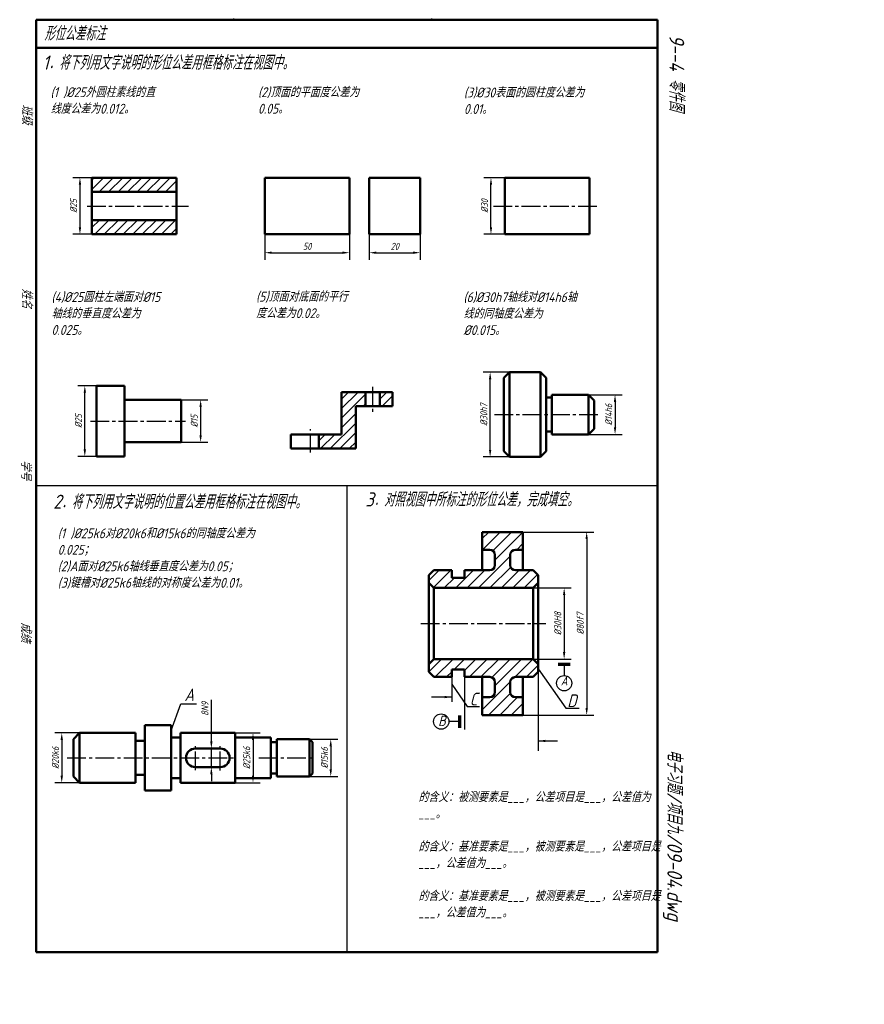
# Model space of a CAD drawing. Header units: millimetres. Extents: x 73 to 372, y -276 to 72.
import ezdxf

# ---------------------------------------------------------------- set-up
doc = ezdxf.new("R2010")
doc.units = ezdxf.units.MM
doc.header["$LTSCALE"] = 0.7
doc.linetypes.add('CENTER2', pattern=[28.575, 19.05, -3.175, 3.175, -3.175])
for name, color, linetype in [('剖面线层', 7, 'Continuous'), ('尺寸层', 221, 'Continuous'), ('符号层', 7, 'Continuous'), ('细实线层', 7, 'Continuous')]:
    doc.layers.add(name, color=color, linetype=linetype)
for name, color, linetype, lineweight in [('文字层', 227, 'Continuous', 20), ('点画线层', 3, 'CENTER2', 25), ('粗实线层', 7, 'Continuous', 50)]:
    doc.layers.add(name, color=color, linetype=linetype, lineweight=lineweight)
doc.styles.add('工程字体（斜）', font='gbeitc.shx', dxfattribs={"bigfont": 'gbcbig.shx'})
doc.styles.add('工程斜体', font='gbeitc.shx', dxfattribs={"bigfont": 'gbcbig.shx'})
doc.dimstyles.new('gb35', dxfattribs={"dimtxt": 2.5, "dimasz": 2.5, "dimexe": 2.5, "dimexo": 0, "dimgap": 1, "dimtad": 1, "dimdsep": 46, "dimtxsty": '工程字体（斜）', "dimcen": 0, "dimadec": 0, "dimazin": 0, "dimtfac": 1, "dimtmove": 0, "dimatfit": 3, "dimfxl": 0, "dimarcsym": 0})

# ---------------------------------------------------------------- blocks, each defined once
blk = doc.blocks.new('*D17')
at = {"layer": 'Defpoints', "color": 0, "ltscale": 0.5}
for p in [(98.66, 16.09), (94.45, -3.91), (98.66, -3.91)]:
    blk.add_point(p, dxfattribs=at)
at = {"layer": '尺寸层', "color": 0, "lineweight": -2, "ltscale": 0.5}
for p, q in [((98.66, 16.09), (91.95, 16.09)), ((94.45, 13.59), (94.45, -1.41)), ((98.66, -3.91), (91.95, -3.91))]:
    blk.add_line(p, q, dxfattribs=at)
at = {"layer": '尺寸层', "color": 0, "ltscale": 0.5}
for points in [[(94.03, 13.59), (94.86, 13.59), (94.45, 16.09)], [(94.03, -1.41), (94.86, -1.41), (94.45, -3.91)]]:
    blk.add_solid(points, dxfattribs=at)
at = {"layer": '尺寸层', "color": 0, "ltscale": 0.5, "insert": (92.2, 6.09), "char_height": 2.5, "attachment_point": 5, "rotation": 90, "style": '工程字体（斜）'}
blk.add_mtext('%%C25', dxfattribs=at)
blk = doc.blocks.new('*D18')
at = {"layer": 'Defpoints', "color": 0, "ltscale": 0.5}
for p in [(159.86, -3.91), (189.86, -3.91), (189.86, -10.44)]:
    blk.add_point(p, dxfattribs=at)
at = {"layer": '尺寸层', "color": 0, "lineweight": -2, "ltscale": 0.5}
for p, q in [((159.86, -3.91), (159.86, -12.94)), ((189.86, -3.91), (189.86, -12.94)), ((162.36, -10.44), (187.36, -10.44))]:
    blk.add_line(p, q, dxfattribs=at)
at = {"layer": '尺寸层', "color": 0, "ltscale": 0.5}
for points in [[(162.36, -10.02), (162.36, -10.85), (159.86, -10.44)], [(187.36, -10.02), (187.36, -10.85), (189.86, -10.44)]]:
    blk.add_solid(points, dxfattribs=at)
at = {"layer": '尺寸层', "color": 0, "ltscale": 0.5, "insert": (174.86, -8.19), "char_height": 2.5, "attachment_point": 5, "style": '工程字体（斜）'}
blk.add_mtext('50', dxfattribs=at)
blk = doc.blocks.new('*D19')
at = {"layer": 'Defpoints', "color": 0, "ltscale": 0.5}
for p in [(196.86, -3.91), (214.86, -3.91), (214.86, -10.44)]:
    blk.add_point(p, dxfattribs=at)
at = {"layer": '尺寸层', "color": 0, "lineweight": -2, "ltscale": 0.5}
for p, q in [((196.86, -3.91), (196.86, -12.94)), ((214.86, -3.91), (214.86, -12.94)), ((199.36, -10.44), (212.36, -10.44))]:
    blk.add_line(p, q, dxfattribs=at)
at = {"layer": '尺寸层', "color": 0, "ltscale": 0.5}
for points in [[(199.36, -10.02), (199.36, -10.85), (196.86, -10.44)], [(212.36, -10.02), (212.36, -10.85), (214.86, -10.44)]]:
    blk.add_solid(points, dxfattribs=at)
at = {"layer": '尺寸层', "color": 0, "ltscale": 0.5, "insert": (205.86, -8.19), "char_height": 2.5, "attachment_point": 5, "style": '工程字体（斜）'}
blk.add_mtext('20', dxfattribs=at)
blk = doc.blocks.new('*D20')
at = {"layer": 'Defpoints', "color": 0, "ltscale": 0.5}
for p in [(239.92, 16.09), (244.78, 16.09), (244.78, -3.91)]:
    blk.add_point(p, dxfattribs=at)
at = {"layer": '尺寸层', "color": 0, "lineweight": -2, "ltscale": 0.5}
for p, q in [((244.78, 16.09), (237.42, 16.09)), ((239.92, -1.41), (239.92, 13.59)), ((244.78, -3.91), (237.42, -3.91))]:
    blk.add_line(p, q, dxfattribs=at)
at = {"layer": '尺寸层', "color": 0, "ltscale": 0.5}
for points in [[(239.51, 13.59), (240.34, 13.59), (239.92, 16.09)], [(239.51, -1.41), (240.34, -1.41), (239.92, -3.91)]]:
    blk.add_solid(points, dxfattribs=at)
at = {"layer": '尺寸层', "color": 0, "ltscale": 0.5, "insert": (237.67, 6.09), "char_height": 2.5, "attachment_point": 5, "rotation": 90, "style": '工程字体（斜）'}
blk.add_mtext('%%C30', dxfattribs=at)
blk = doc.blocks.new('*D21')
at = {"layer": 'Defpoints', "color": 0, "ltscale": 0.5}
for p in [(96.17, -57.52), (100.27, -57.52), (100.27, -82.52)]:
    blk.add_point(p, dxfattribs=at)
at = {"layer": '尺寸层', "color": 0, "lineweight": -2, "ltscale": 0.5}
for p, q in [((100.27, -57.52), (93.67, -57.52)), ((96.17, -80.02), (96.17, -60.02)), ((100.27, -82.52), (93.67, -82.52))]:
    blk.add_line(p, q, dxfattribs=at)
at = {"layer": '尺寸层', "color": 0, "ltscale": 0.5}
for points in [[(95.75, -60.02), (96.59, -60.02), (96.17, -57.52)], [(95.75, -80.02), (96.59, -80.02), (96.17, -82.52)]]:
    blk.add_solid(points, dxfattribs=at)
at = {"layer": '尺寸层', "color": 0, "ltscale": 0.5, "insert": (93.92, -70.02), "char_height": 2.5, "attachment_point": 5, "rotation": 90, "style": '工程字体（斜）'}
blk.add_mtext('%%C25', dxfattribs=at)
blk = doc.blocks.new('*D22')
at = {"layer": 'Defpoints', "color": 0, "ltscale": 0.5}
for p in [(130.27, -62.52), (130.27, -77.52), (137.16, -77.52)]:
    blk.add_point(p, dxfattribs=at)
at = {"layer": '尺寸层', "color": 0, "lineweight": -2, "ltscale": 0.5}
for p, q in [((130.27, -62.52), (139.66, -62.52)), ((137.16, -65.02), (137.16, -75.02)), ((130.27, -77.52), (139.66, -77.52))]:
    blk.add_line(p, q, dxfattribs=at)
at = {"layer": '尺寸层', "color": 0, "ltscale": 0.5}
for points in [[(136.74, -65.02), (137.57, -65.02), (137.16, -62.52)], [(136.74, -75.02), (137.57, -75.02), (137.16, -77.52)]]:
    blk.add_solid(points, dxfattribs=at)
at = {"layer": '尺寸层', "color": 0, "ltscale": 0.5, "insert": (134.91, -70.02), "char_height": 2.5, "attachment_point": 5, "rotation": 90, "style": '工程字体（斜）'}
blk.add_mtext('%%c15', dxfattribs=at)
blk = doc.blocks.new('*D23')
at = {"layer": 'Defpoints', "color": 0, "ltscale": 0.5}
for p in [(239.62, -52.74), (246.45, -52.74), (246.45, -82.74)]:
    blk.add_point(p, dxfattribs=at)
at = {"layer": '尺寸层', "color": 0, "lineweight": -2, "ltscale": 0.5}
for p, q in [((246.45, -52.74), (237.12, -52.74)), ((239.62, -80.24), (239.62, -55.24)), ((246.45, -82.74), (237.12, -82.74))]:
    blk.add_line(p, q, dxfattribs=at)
at = {"layer": '尺寸层', "color": 0, "ltscale": 0.5}
for points in [[(239.21, -55.24), (240.04, -55.24), (239.62, -52.74)], [(239.21, -80.24), (240.04, -80.24), (239.62, -82.74)]]:
    blk.add_solid(points, dxfattribs=at)
at = {"layer": '尺寸层', "color": 0, "ltscale": 0.5, "insert": (237.37, -67.74), "char_height": 2.5, "attachment_point": 5, "rotation": 90, "style": '工程字体（斜）'}
blk.add_mtext('%%C30h7', dxfattribs=at)
blk = doc.blocks.new('*D24')
at = {"layer": 'Defpoints', "color": 0, "ltscale": 0.5}
for p in [(274.45, -60.74), (274.45, -74.74), (283.83, -74.74)]:
    blk.add_point(p, dxfattribs=at)
at = {"layer": '尺寸层', "color": 0, "lineweight": -2, "ltscale": 0.5}
for p, q in [((274.45, -60.74), (286.33, -60.74)), ((283.83, -63.24), (283.83, -72.24)), ((274.45, -74.74), (286.33, -74.74))]:
    blk.add_line(p, q, dxfattribs=at)
at = {"layer": '尺寸层', "color": 0, "ltscale": 0.5}
for points in [[(283.42, -63.24), (284.25, -63.24), (283.83, -60.74)], [(283.42, -72.24), (284.25, -72.24), (283.83, -74.74)]]:
    blk.add_solid(points, dxfattribs=at)
at = {"layer": '尺寸层', "color": 0, "ltscale": 0.5, "insert": (281.58, -67.74), "char_height": 2.5, "attachment_point": 5, "rotation": 90, "style": '工程字体（斜）'}
blk.add_mtext('%%C14h6', dxfattribs=at)
blk = doc.blocks.new('*D25')
at = {"layer": 'Defpoints', "color": 0, "ltscale": 0.5}
for p in [(254.84, -129.1), (254.84, -154.3), (265.82, -154.3)]:
    blk.add_point(p, dxfattribs=at)
at = {"layer": '尺寸层', "color": 0, "lineweight": -2, "ltscale": 0.5}
for p, q in [((254.84, -129.1), (268.32, -129.1)), ((265.82, -131.6), (265.82, -151.8)), ((254.84, -154.3), (268.32, -154.3))]:
    blk.add_line(p, q, dxfattribs=at)
at = {"layer": '尺寸层', "color": 0, "ltscale": 0.5}
for points in [[(265.4, -131.6), (266.24, -131.6), (265.82, -129.1)], [(265.4, -151.8), (266.24, -151.8), (265.82, -154.3)]]:
    blk.add_solid(points, dxfattribs=at)
at = {"layer": '尺寸层', "color": 0, "ltscale": 0.5, "insert": (263.57, -141.7), "char_height": 2.5, "attachment_point": 5, "rotation": 90, "style": '工程字体（斜）'}
blk.add_mtext('%%C30H8', dxfattribs=at)
blk = doc.blocks.new('*D26')
at = {"layer": 'Defpoints', "color": 0, "ltscale": 0.5}
for p in [(251.24, -109.3), (251.24, -174.1), (273.79, -174.1)]:
    blk.add_point(p, dxfattribs=at)
at = {"layer": '尺寸层', "color": 0, "lineweight": -2, "ltscale": 0.5}
for p, q in [((251.24, -109.3), (276.29, -109.3)), ((273.79, -111.8), (273.79, -171.6)), ((251.24, -174.1), (276.29, -174.1))]:
    blk.add_line(p, q, dxfattribs=at)
at = {"layer": '尺寸层', "color": 0, "ltscale": 0.5}
for points in [[(273.38, -111.8), (274.21, -111.8), (273.79, -109.3)], [(273.38, -171.6), (274.21, -171.6), (273.79, -174.1)]]:
    blk.add_solid(points, dxfattribs=at)
at = {"layer": '尺寸层', "color": 0, "ltscale": 0.5, "insert": (271.54, -141.7), "char_height": 2.5, "attachment_point": 5, "rotation": 90, "style": '工程字体（斜）'}
blk.add_mtext('%%C80f7', dxfattribs=at)
blk = doc.blocks.new('*D27')
at = {"layer": 'Defpoints', "color": 0, "ltscale": 0.5}
for p in [(94.32, -180.42), (88.01, -198.02), (94.32, -198.02)]:
    blk.add_point(p, dxfattribs=at)
at = {"layer": '尺寸层', "color": 0, "lineweight": -2, "ltscale": 0.5}
for p, q in [((94.32, -180.42), (85.51, -180.42)), ((88.01, -182.92), (88.01, -195.52)), ((94.32, -198.02), (85.51, -198.02))]:
    blk.add_line(p, q, dxfattribs=at)
at = {"layer": '尺寸层', "color": 0, "ltscale": 0.5}
for points in [[(87.59, -182.92), (88.43, -182.92), (88.01, -180.42)], [(87.59, -195.52), (88.43, -195.52), (88.01, -198.02)]]:
    blk.add_solid(points, dxfattribs=at)
at = {"layer": '尺寸层', "color": 0, "ltscale": 0.5, "insert": (85.76, -189.22), "char_height": 2.5, "attachment_point": 5, "rotation": 90, "style": '工程字体（斜）'}
blk.add_mtext('%%C20k6', dxfattribs=at)
blk = doc.blocks.new('*D28')
at = {"layer": 'Defpoints', "color": 0, "ltscale": 0.5}
for p in [(144.1, -185.92), (140.95, -192.52), (144.1, -192.52)]:
    blk.add_point(p, dxfattribs=at)
at = {"layer": '尺寸层', "color": 0, "lineweight": -2, "ltscale": 0.5}
for p, q in [((140.95, -183.42), (140.95, -168.71)), ((144.1, -185.92), (138.45, -185.92)), ((140.95, -192.52), (140.95, -185.92)), ((144.1, -192.52), (138.45, -192.52)), ((140.95, -195.02), (140.95, -197.52))]:
    blk.add_line(p, q, dxfattribs=at)
at = {"layer": '尺寸层', "color": 0, "ltscale": 0.5}
for points in [[(140.54, -183.42), (141.37, -183.42), (140.95, -185.92)], [(140.54, -195.02), (141.37, -195.02), (140.95, -192.52)]]:
    blk.add_solid(points, dxfattribs=at)
at = {"layer": '尺寸层', "color": 0, "ltscale": 0.5, "insert": (138.7, -171.88), "char_height": 2.5, "attachment_point": 5, "rotation": 90, "style": '工程字体（斜）'}
blk.add_mtext('8N9', dxfattribs=at)
blk = doc.blocks.new('*D29')
at = {"layer": 'Defpoints', "color": 0, "ltscale": 0.5}
for p in [(175.63, -182.62), (175.63, -195.82), (183.21, -195.82)]:
    blk.add_point(p, dxfattribs=at)
at = {"layer": '尺寸层', "color": 0, "lineweight": -2, "ltscale": 0.5}
for p, q in [((175.63, -182.62), (185.71, -182.62)), ((183.21, -185.12), (183.21, -193.32)), ((175.63, -195.82), (185.71, -195.82))]:
    blk.add_line(p, q, dxfattribs=at)
at = {"layer": '尺寸层', "color": 0, "ltscale": 0.5}
for points in [[(182.79, -185.12), (183.62, -185.12), (183.21, -182.62)], [(182.79, -193.32), (183.62, -193.32), (183.21, -195.82)]]:
    blk.add_solid(points, dxfattribs=at)
at = {"layer": '尺寸层', "color": 0, "ltscale": 0.5, "insert": (180.96, -189.22), "char_height": 2.5, "attachment_point": 5, "rotation": 90, "style": '工程字体（斜）'}
blk.add_mtext('%%C15k6', dxfattribs=at)
blk = doc.blocks.new('*D30')
at = {"layer": 'Defpoints', "color": 0, "ltscale": 0.5}
for p in [(149.33, -180.42), (149.33, -198.02), (155.7, -198.02)]:
    blk.add_point(p, dxfattribs=at)
at = {"layer": '尺寸层', "color": 0, "lineweight": -2, "ltscale": 0.5}
for p, q in [((149.33, -180.42), (158.2, -180.42)), ((155.7, -182.92), (155.7, -195.52)), ((149.33, -198.02), (158.2, -198.02))]:
    blk.add_line(p, q, dxfattribs=at)
at = {"layer": '尺寸层', "color": 0, "ltscale": 0.5}
for points in [[(155.29, -182.92), (156.12, -182.92), (155.7, -180.42)], [(155.29, -195.52), (156.12, -195.52), (155.7, -198.02)]]:
    blk.add_solid(points, dxfattribs=at)
at = {"layer": '尺寸层', "color": 0, "ltscale": 0.5, "insert": (153.45, -189.22), "char_height": 2.5, "attachment_point": 5, "rotation": 90, "style": '工程字体（斜）'}
blk.add_mtext('%%C25k6', dxfattribs=at)

msp = doc.modelspace()

# ---------------------------------------------------------------- hatches: boundary and pattern name
at = {"layer": '剖面线层', "ltscale": 0.5}
h = msp.add_hatch(dxfattribs=at)
h.set_pattern_fill('ANSI31', scale=0.75, style=0)
h.set_pattern_definition([(45, (-499.277, -663.4869), (-1.683798, 1.683798), [])])
h.paths.add_polyline_path([(128.658, 11.087), (128.658, 16.087), (98.658, 16.087), (98.658, 11.087)])
h.paths.add_polyline_path([(98.658, 1.087), (98.658, -3.913), (128.658, -3.913), (128.658, 1.087)])
h = msp.add_hatch(dxfattribs=at)
h.set_pattern_fill('ANSI31', scale=0.75, style=0)
h.set_pattern_definition([(45, (-491.8073, -663.6542), (-1.683798, 1.683798), [])])
h.paths.add_polyline_path([(205.036, -59.764), (200.536, -59.764), (200.536, -64.764), (205.036, -64.764)])
h.paths.add_polyline_path([(192.036, -64.764), (195.536, -64.764), (195.536, -59.764), (187.036, -59.764), (187.036, -74.764), (179.036, -74.764), (179.036, -79.764), (192.036, -79.764)])
h = msp.add_hatch(dxfattribs=at)
h.set_pattern_fill('ANSI31', scale=0.9, style=0)
h.set_pattern_definition([(45, (-328.064, -599.735), (-2.020558, 2.020558), [])])
h.paths.add_polyline_path([(239.542, -122.797), (230.542, -122.797), (230.542, -125.497), (226.042, -125.497), (226.042, -122.797), (219.742, -122.797), (217.942, -124.597), (217.942, -127.297), (219.742, -129.097), (254.842, -129.097), (256.642, -127.297), (256.642, -124.597), (254.842, -122.797), (248.542, -122.797, -0.4142136), (246.742, -120.997), (246.742, -117.397, -0.4142136), (248.542, -115.597), (251.242, -115.597), (251.242, -109.297), (236.842, -109.297), (236.842, -115.597), (239.542, -115.597, -0.4142136), (241.342, -117.397), (241.342, -120.997, -0.4142136)])
h.paths.add_polyline_path([(241.342, -162.397), (241.342, -165.997, -0.4142136), (239.542, -167.797), (236.842, -167.797), (236.842, -174.097), (251.242, -174.097), (251.242, -167.797), (248.542, -167.797, -0.4142136), (246.742, -165.997), (246.742, -162.397, -0.4142136), (248.542, -160.597), (254.842, -160.597), (256.642, -158.797), (256.642, -156.097), (254.842, -154.297), (219.742, -154.297), (217.942, -156.097), (217.942, -158.797), (219.742, -160.597), (226.042, -160.597), (226.042, -157.897), (230.542, -157.897), (230.542, -160.597), (239.542, -160.597, -0.4142136)])

# ---------------------------------------------------------------- linework, layer by layer
at = {"layer": '剖面线层', "color": 7, "ltscale": 0.5}
for p, q in [((298.909, -92.97), (78.909, -92.97)), ((188.909, -92.97), (188.909, -257.97))]:
    msp.add_line(p, q, dxfattribs=at)
at = {"layer": '尺寸层', "color": 7, "ltscale": 0.5}
for p, q in [((256.642, -157.673), (266.442, -171.66)), ((256.642, -158.797), (256.642, -186.692)), ((226.042, -160.597), (226.042, -169.367)), ((226.042, -163.186), (231.436, -171.052)), ((230.542, -160.597), (230.542, -179.139)), ((126.771, -179.594), (130.147, -170.135)), ((130.147, -170.135), (135.647, -170.135)), ((231.436, -171.052), (235.814, -171.052)), ((266.442, -171.66), (271.134, -171.66))]:
    msp.add_line(p, q, dxfattribs=at)
at = {"layer": '点画线层', "color": 7, "ltscale": 0.5}
for p, q in [((96.95, 6.087), (132.831, 6.087)), ((240.757, 6.087), (278.009, 6.087)), ((198.036, -57.892), (198.036, -67.004)), ((241.115, -67.736), (278.359, -67.736)), ((98.131, -70.023), (131.818, -70.023)), ((176.036, -81.187), (176.036, -72.89)), ((215.078, -141.697), (259.319, -141.697)), ((135.301, -193.607), (135.301, -185.07)), ((144.101, -193.685), (144.101, -185.114)), ((89.921, -189.218), (149.331, -189.218)), ((157.757, -189.218), (177.751, -189.218))]:
    msp.add_line(p, q, dxfattribs=at)
at = {"layer": '符号层', "lineweight": 70}
for p, q in [((263.759, -156.097), (267.895, -156.097)), ((228.742, -174.25), (228.742, -178.65))]:
    msp.add_line(p, q, dxfattribs=at)
at = {"layer": '符号层', "lineweight": 25}
for p, q in [((265.819, -156.097), (265.819, -160.1)), ((228.742, -176.369), (225.003, -176.369))]:
    msp.add_line(p, q, dxfattribs=at)
for centre in [(265.819, -162.8), (222.303, -176.369)]:
    msp.add_circle(centre, 2.7, dxfattribs=at)
at = {"layer": '粗实线层', "color": 7, "ltscale": 0.5}
for p, q in [((78.909, 72.03), (78.909, -257.97)), ((288.909, 72.03), (78.909, 72.03)), ((298.909, 72.03), (288.909, 72.03)), ((298.909, -257.97), (298.909, 72.03)), ((298.909, 62.03), (78.909, 62.03)), ((98.658, 16.087), (98.658, -3.913)), ((128.658, 16.087), (98.658, 16.087)), ((128.658, -3.913), (128.658, 16.087)), ((159.858, 16.087), (159.858, -3.913)), ((189.858, 16.087), (159.858, 16.087)), ((189.858, -3.913), (189.858, 16.087)), ((214.862, 16.087), (196.862, 16.087)), ((196.862, 16.087), (196.862, -3.913)), ((214.862, -3.913), (214.862, 16.087)), ((244.784, 16.087), (244.784, -3.913)), ((274.784, 16.087), (244.784, 16.087)), ((274.784, -3.913), (274.784, 16.087)), ((128.658, 11.087), (98.658, 11.087)), ((98.658, 1.087), (128.658, 1.087)), ((98.658, -3.913), (128.658, -3.913)), ((159.858, -3.913), (189.858, -3.913)), ((196.862, -3.913), (214.862, -3.913)), ((244.784, -3.913), (274.784, -3.913)), ((244.449, -54.736), (246.449, -52.736)), ((244.449, -67.736), (244.449, -54.736)), ((246.449, -52.736), (257.449, -52.736)), ((246.449, -52.736), (246.449, -67.736)), ((259.449, -54.736), (257.449, -52.736)), ((257.449, -52.736), (257.449, -67.736)), ((259.449, -54.736), (259.449, -67.736)), ((110.27, -57.523), (100.27, -57.523)), ((100.27, -57.523), (100.27, -82.523)), ((110.27, -82.523), (110.27, -57.523)), ((110.27, -62.523), (130.27, -62.523)), ((130.27, -62.523), (130.27, -77.523)), ((187.036, -74.764), (187.036, -59.764)), ((187.036, -59.764), (205.036, -59.764)), ((195.536, -64.764), (195.536, -59.764)), ((200.536, -64.764), (200.536, -59.764)), ((205.036, -59.764), (205.036, -64.764)), ((261.449, -61.736), (259.449, -61.736)), ((261.449, -67.736), (261.449, -60.736)), ((261.449, -60.736), (274.449, -60.736)), ((276.449, -62.736), (274.449, -60.736)), ((274.449, -60.736), (274.449, -67.736)), ((192.036, -79.764), (192.036, -64.764)), ((205.036, -64.764), (192.036, -64.764)), ((276.449, -62.736), (276.449, -67.736)), ((244.449, -67.736), (244.449, -80.736)), ((246.449, -82.736), (246.449, -67.736)), ((257.449, -82.736), (257.449, -67.736)), ((259.449, -80.736), (259.449, -67.736)), ((261.449, -67.736), (261.449, -74.736)), ((274.449, -74.736), (274.449, -67.736)), ((276.449, -72.736), (276.449, -67.736)), ((276.449, -72.736), (274.449, -74.736)), ((169.036, -79.764), (169.036, -74.764)), ((169.036, -74.764), (187.036, -74.764)), ((179.036, -79.764), (179.036, -74.764)), ((261.449, -73.736), (259.449, -73.736)), ((261.449, -74.736), (274.449, -74.736)), ((130.27, -77.523), (110.27, -77.523)), ((169.036, -79.764), (192.036, -79.764)), ((100.27, -82.523), (110.27, -82.523)), ((244.449, -80.736), (246.449, -82.736)), ((246.449, -82.736), (257.449, -82.736)), ((259.449, -80.736), (257.449, -82.736)), ((236.842, -122.797), (236.842, -109.297)), ((236.842, -109.297), (251.242, -109.297)), ((251.242, -109.297), (251.242, -122.797)), ((236.842, -122.797), (236.842, -115.597)), ((236.842, -115.597), (239.542, -115.597)), ((241.342, -117.397), (241.342, -120.997)), ((246.742, -117.397), (246.742, -120.997)), ((251.242, -115.597), (248.542, -115.597)), ((217.942, -124.597), (219.742, -122.797)), ((217.942, -141.697), (217.942, -124.597)), ((219.742, -122.797), (226.042, -122.797)), ((226.042, -122.797), (226.042, -125.497)), ((230.542, -125.497), (230.542, -122.797)), ((230.542, -122.797), (239.542, -122.797)), ((254.842, -122.797), (248.542, -122.797)), ((256.642, -124.597), (254.842, -122.797)), ((256.642, -141.697), (256.642, -124.597)), ((219.742, -129.097), (217.942, -127.297)), ((226.042, -125.497), (230.542, -125.497)), ((254.842, -129.097), (256.642, -127.297)), ((254.842, -129.097), (219.742, -129.097)), ((219.742, -129.097), (219.742, -141.697)), ((254.842, -129.097), (254.842, -141.697)), ((217.942, -141.697), (217.942, -158.797)), ((219.742, -154.297), (219.742, -141.697)), ((254.842, -154.297), (254.842, -141.697)), ((256.642, -141.697), (256.642, -158.797)), ((219.742, -154.297), (217.942, -156.097)), ((254.842, -154.297), (219.742, -154.297)), ((254.842, -154.297), (256.642, -156.097)), ((217.942, -158.797), (219.742, -160.597)), ((226.042, -160.597), (226.042, -157.897)), ((226.042, -157.897), (230.542, -157.897)), ((230.542, -157.897), (230.542, -160.597)), ((256.642, -158.797), (254.842, -160.597)), ((219.742, -160.597), (226.042, -160.597)), ((230.542, -160.597), (239.542, -160.597)), ((236.842, -160.597), (236.842, -174.097)), ((236.842, -160.597), (236.842, -167.797)), ((241.342, -165.997), (241.342, -162.397)), ((246.742, -165.997), (246.742, -162.397)), ((254.842, -160.597), (248.542, -160.597)), ((251.242, -174.097), (251.242, -160.597)), ((236.842, -167.797), (239.542, -167.797)), ((251.242, -167.797), (248.542, -167.797)), ((236.842, -174.097), (251.242, -174.097)), ((117.421, -189.218), (117.421, -177.668)), ((117.421, -177.668), (126.771, -177.668)), ((126.771, -177.668), (126.771, -200.768)), ((92.121, -182.618), (94.321, -180.418)), ((94.321, -180.418), (114.121, -180.418)), ((94.321, -180.418), (94.321, -189.218)), ((114.121, -180.418), (114.121, -189.218)), ((130.071, -189.218), (130.071, -180.418)), ((130.071, -180.418), (149.331, -180.418)), ((149.331, -198.018), (149.331, -180.418)), ((92.121, -189.218), (92.121, -182.618)), ((114.121, -183.168), (117.421, -183.168)), ((126.771, -182.068), (130.071, -182.068)), ((149.331, -182.068), (161.971, -182.068)), ((161.971, -182.068), (161.971, -189.218)), ((161.971, -183.718), (164.084, -183.718)), ((164.084, -195.818), (164.084, -182.618)), ((164.084, -182.618), (175.634, -182.618)), ((176.734, -183.718), (175.634, -182.618)), ((175.634, -182.618), (175.634, -195.818)), ((176.734, -183.718), (176.734, -194.718)), ((144.101, -185.918), (135.301, -185.918)), ((92.121, -189.218), (92.121, -195.818)), ((94.321, -198.018), (94.321, -189.218)), ((114.121, -198.018), (114.121, -189.218)), ((117.421, -189.218), (117.421, -200.768)), ((130.071, -189.218), (130.071, -198.018)), ((161.971, -196.368), (161.971, -189.218)), ((135.301, -192.518), (144.101, -192.518)), ((161.971, -194.718), (164.084, -194.718)), ((175.634, -195.818), (176.734, -194.718)), ((92.121, -195.818), (94.321, -198.018)), ((94.321, -198.018), (114.121, -198.018)), ((114.121, -195.268), (117.421, -195.268)), ((126.771, -196.368), (130.071, -196.368)), ((130.071, -198.018), (149.331, -198.018)), ((149.331, -196.368), (161.971, -196.368)), ((164.084, -195.818), (175.634, -195.818)), ((117.421, -200.768), (126.771, -200.768)), ((78.909, -257.97), (288.909, -257.97)), ((288.909, -257.97), (298.909, -257.97))]:
    msp.add_line(p, q, dxfattribs=at)
for centre, radius, start, end in [((239.542, -117.397), 1.8, 0, 90), ((248.542, -117.397), 1.8, 90, 180), ((239.542, -120.997), 1.8, 270, 0), ((248.542, -120.997), 1.8, 180, 270), ((239.542, -162.397), 1.8, 0, 90), ((248.542, -162.397), 1.8, 90, 180), ((239.542, -165.997), 1.8, 270, 0), ((248.542, -165.997), 1.8, 180, 270), ((135.301, -189.218), 3.3, 90, 270), ((144.101, -189.218), 3.3, 270, 90)]:
    msp.add_arc(centre, radius, start, end, dxfattribs=at)
at = {"layer": '粗实线层', "color": 7}
for p in [(148.909, 72.03), (218.909, 72.03)]:
    msp.add_point(p, dxfattribs=at)
at = {"layer": '细实线层', "color": 7}
for p in [(148.909, 72.03), (218.909, 72.03)]:
    msp.add_point(p, dxfattribs=at)

# ---------------------------------------------------------------- texts
at = {"layer": '尺寸层', "color": 7, "style": '工程斜体'}
msp.add_text('B', height=3.727, dxfattribs=at).set_placement((221.203, -178.004))
at = {"layer": '尺寸层', "color": 7, "ltscale": 0.5, "attachment_point": 1, "style": '工程斜体'}
for s, insert, char_height, width in [('A', (131.431, -164.678), 4.4, 4.00353), ('C', (232.371, -166.155), 4.5, 4.08782), ('D', (266.899, -166.763), 4.5, 4.08782)]:
    msp.add_mtext(s, dxfattribs=dict(at, insert=insert, char_height=char_height, width=width))
at = {"layer": '文字层', "color": 7, "style": '工程字体（斜）'}
for s, p in [('班级', (73.94, 41.996)), ('姓名', (73.916, -23.086)), ('学号', (73.538, -83.856)), ('成绩', (73.538, -141.287))]:
    msp.add_text(s, height=3.5, rotation=270, dxfattribs=at).set_placement(p)
at = {"layer": '符号层', "lineweight": 25, "style": '工程字体（斜）'}
msp.add_attdef('A', (264.628, -163.596), 'A', height=3.15, dxfattribs=at)
at = {"layer": '细实线层', "color": 7, "ltscale": 0.5, "style": '工程字体（斜）'}
for s, p in [('9--4 零件图 ', (303.078, 66.747)), ('电子习题/项目九/09-04.dwg', (302.34, -186.196))]:
    msp.add_text(s, height=5.25, rotation=270, dxfattribs=at).set_placement(p)
at = {"layer": '细实线层', "color": 7, "attachment_point": 1, "style": '工程斜体'}
for s, insert, char_height, width in [('形位公差标注', (81.793, 69.661), 5, 92.19056), ('1．将下列用文字说明的形位公差用框格标注在视图中。', (81.255, 59.345), 5, 110.97548), ('(1 )%%C25外圆柱素线的直线度公差为0.012。', (84.051, 48.111), 3.5, 40.21256), ('(2)顶面的平面度公差为0.05。', (157.465, 48.111), 3.5, 42.16063), ('(3)%%C30表面的圆柱度公差为0.01。', (230.343, 48.004), 3.5, 46.05676), ('(4)%%C25圆柱左端面对%%C15轴线的垂直度公差为0.025。', (84.372, -24.37), 3.5, 38.508), ('(5)顶面对底面的平行度公差为0.02。', (156.767, -24.263), 3.5, 35.5859), ('(6)%%C30h7轴线对%%C14h6轴线的同轴度公差为%%C0.015。', (230.182, -24.424), 3.5, 41.4301), ('2．将下列用文字说明的位置公差用框格标注在视图中。', (84.991, -96.072), 5, 101.46787), ('3．对照视图中所标注的形位公差，完成填空。', (195.462, -95.264), 5, 95.17454), ('(1 )%%C25k6对%%C20k6和%%C15k6的同轴度公差为0.025；\\P(2)A面对%%C25k6轴线垂直度公差为0.05；\\P(3)键槽对%%C25k6轴线的对称度公差为0.01。', (86.584, -108.004), 3.5, 71.35085), ('\\pt89.999;的含义：被测要素是___，公差项目是___，公差值为___。\\P\\P的含义：基准要素是___，被测要素是___，公差项目是___，公差值为___。\\P\\P的含义：基准要素是___，被测要素是___，公差项目是___，公差值为___。', (214.218, -201.369), 3.5, 86.05557)]:
    msp.add_mtext(s, dxfattribs=dict(at, insert=insert, char_height=char_height, width=width))

# ---------------------------------------------------------------- dimensions: what is measured, and where the dimension line sits
at = {"layer": '尺寸层', "color": 7, "ltscale": 0.5}
for base, p1, p2, text, picture, middle in [((94.445, -3.913), (98.658, 16.087), (98.658, -3.913), '%%C25', '*D17', (92.195, 6.087)), ((239.923, 16.087), (244.784, -3.913), (244.784, 16.087), '%%C30', '*D20', (237.673, 6.087)), ((239.624, -52.736), (246.449, -82.736), (246.449, -52.736), '%%C<>h7', '*D23', (237.374, -67.736)), ((96.171, -57.523), (100.27, -82.523), (100.27, -57.523), '%%C25', '*D21', (93.921, -70.023)), ((137.156, -77.523), (130.27, -62.523), (130.27, -77.523), '%%c15', '*D22', (134.906, -70.023)), ((283.834, -74.736), (274.449, -60.736), (274.449, -74.736), '%%C<>h6', '*D24', (281.584, -67.736)), ((273.793, -174.097), (251.242, -109.297), (251.242, -174.097), '%%C80f7', '*D26', (271.543, -141.697)), ((265.819, -154.297), (254.842, -129.097), (254.842, -154.297), '%%C30H8', '*D25', (263.569, -141.697)), ((88.01, -198.018), (94.321, -180.418), (94.321, -198.018), '%%C20k6', '*D27', (85.76, -189.218)), ((155.702, -198.018), (149.331, -180.418), (149.331, -198.018), '%%C25k6', '*D30', (153.452, -189.218)), ((183.208, -195.818), (175.634, -182.618), (175.634, -195.818), '%%C15k6', '*D29', (180.958, -189.218))]:
    dim = msp.add_linear_dim(base=base, p1=p1, p2=p2, angle=90, text=text, dimstyle='gb35', dxfattribs=at)
    dim.commit()
    dim.dimension.update_dxf_attribs({"geometry": picture, "text_midpoint": middle})
for base, p1, p2, text, picture, middle in [((189.858, -10.438), (159.858, -3.913), (189.858, -3.913), '50', '*D18', (174.858, -8.188)), ((214.862, -10.438), (196.862, -3.913), (214.862, -3.913), '20', '*D19', (205.862, -8.188))]:
    dim = msp.add_linear_dim(base=base, p1=p1, p2=p2, text=text, dimstyle='gb35', dxfattribs=at)
    dim.commit()
    dim.dimension.update_dxf_attribs({"geometry": picture, "text_midpoint": middle})
dim = msp.add_linear_dim(base=(140.952, -192.518), p1=(144.101, -185.918), p2=(144.101, -192.518), angle=90, text='8N9', dimstyle='gb35', dxfattribs=at)
dim.commit()
dim.dimension.update_dxf_attribs({"geometry": '*D28', "text_midpoint": (140.952, -171.876), "dimtype": 160})

# ---------------------------------------------------------------- leaders
msp.add_leader([(226.042, -167.705), (218.868, -167.705)], dimstyle='gb35', override={"dimgap": 1, "dimtad": 0}, dxfattribs=at)
at = {"layer": '细实线层', "color": 7, "ltscale": 0.5}
msp.add_leader([(256.642, -183.235), (263.423, -183.235)], dimstyle='gb35', override={"dimgap": 1, "dimtad": 0}, dxfattribs=at)

doc.saveas('drawing.dxf')
